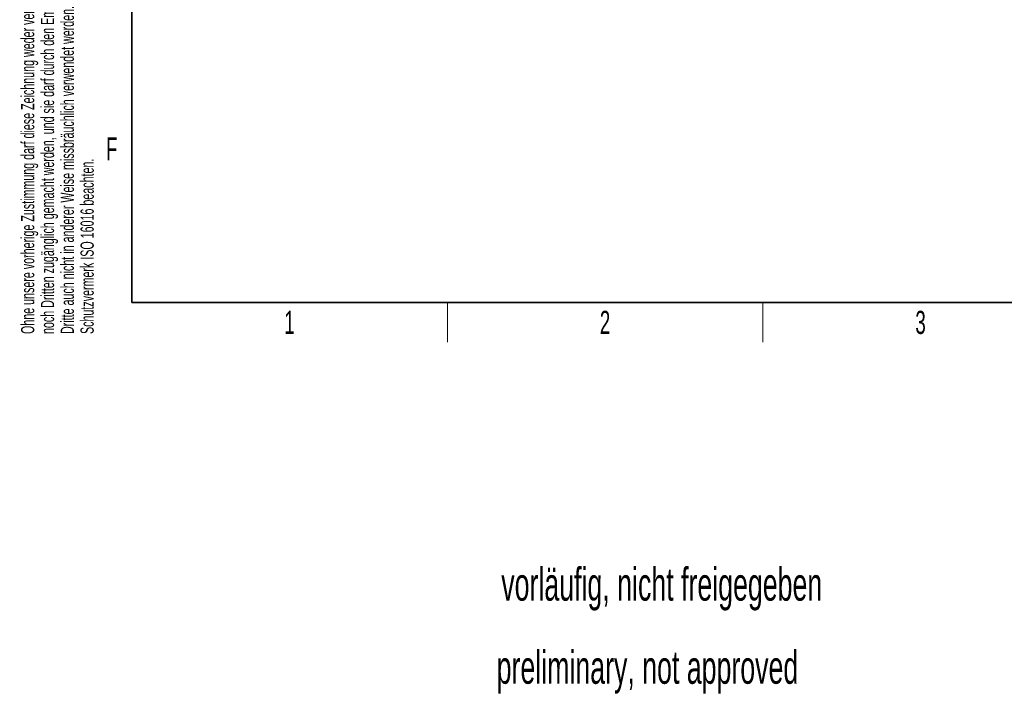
# Model space of a CAD drawing. Header units: millimetres. Extents: x 5 to 418, y -47 to 292.
# Tile 1 of 46: x 9 to 158, y -47 to 55. Entities that reach past the tile are written whole.
import ezdxf

# ---------------------------------------------------------------- set-up
doc = ezdxf.new("R2010")
doc.units = ezdxf.units.MM
doc.layers.add('SLD-0', color=7, linetype='Continuous')
doc.styles.add('SLDTEXTSTYLE0', font='TXT', dxfattribs={"width": 0.605})

msp = doc.modelspace()

# ---------------------------------------------------------------- linework, layer by layer
at = {"layer": 'SLD-0', "lineweight": 35}
for p, q in [((26, 282.5), (26, 12)), ((26, 12), (408, 12))]:
    msp.add_line(p, q, dxfattribs=at)
at = {"layer": 'SLD-0', "lineweight": 18}
for p, q in [((73.75, 6), (73.75, 12)), ((121.5, 6), (121.5, 12))]:
    msp.add_line(p, q, dxfattribs=at)

# ---------------------------------------------------------------- texts
at = {"layer": 'SLD-0', "char_height": 2, "attachment_point": 1, "rotation": 90, "style": 'SLDTEXTSTYLE0'}
for s, insert in [('noch Dritten zugänglich gemacht werden, und sie darf durch den Empfänger oder', (12.2299, 7.2381)), ('Ohne unsere vorherige Zustimmung darf diese Zeichnung weder vervielfältigt,', (9.2299, 7.2381)), ('Dritte auch nicht in anderer Weise missbräuchlich verwendet werden.', (15.2299, 7.2381)), ('Schutzvermerk ISO 16016 beachten.', (18.2299, 7.2381))]:
    msp.add_mtext(s, dxfattribs=dict(at, insert=insert))
at = {"layer": 'SLD-0', "style": 'SLDTEXTSTYLE0'}
for s, insert, char_height, attachment_point in [('F', (22.9536, 37.0011), 3.5, 2), ('1', (49.8527, 10.743), 3.5, 2), ('2', (97.6027, 10.743), 3.5, 2), ('3', (145.3527, 10.743), 3.5, 2), ('vorläufig, nicht freigegeben', (81.8996, -28.1127), 5, 1), ('preliminary, not approved', (81.2007, -40.687), 5, 1)]:
    msp.add_mtext(s, dxfattribs=dict(at, insert=insert, char_height=char_height, attachment_point=attachment_point))

doc.saveas('drawing.dxf')
